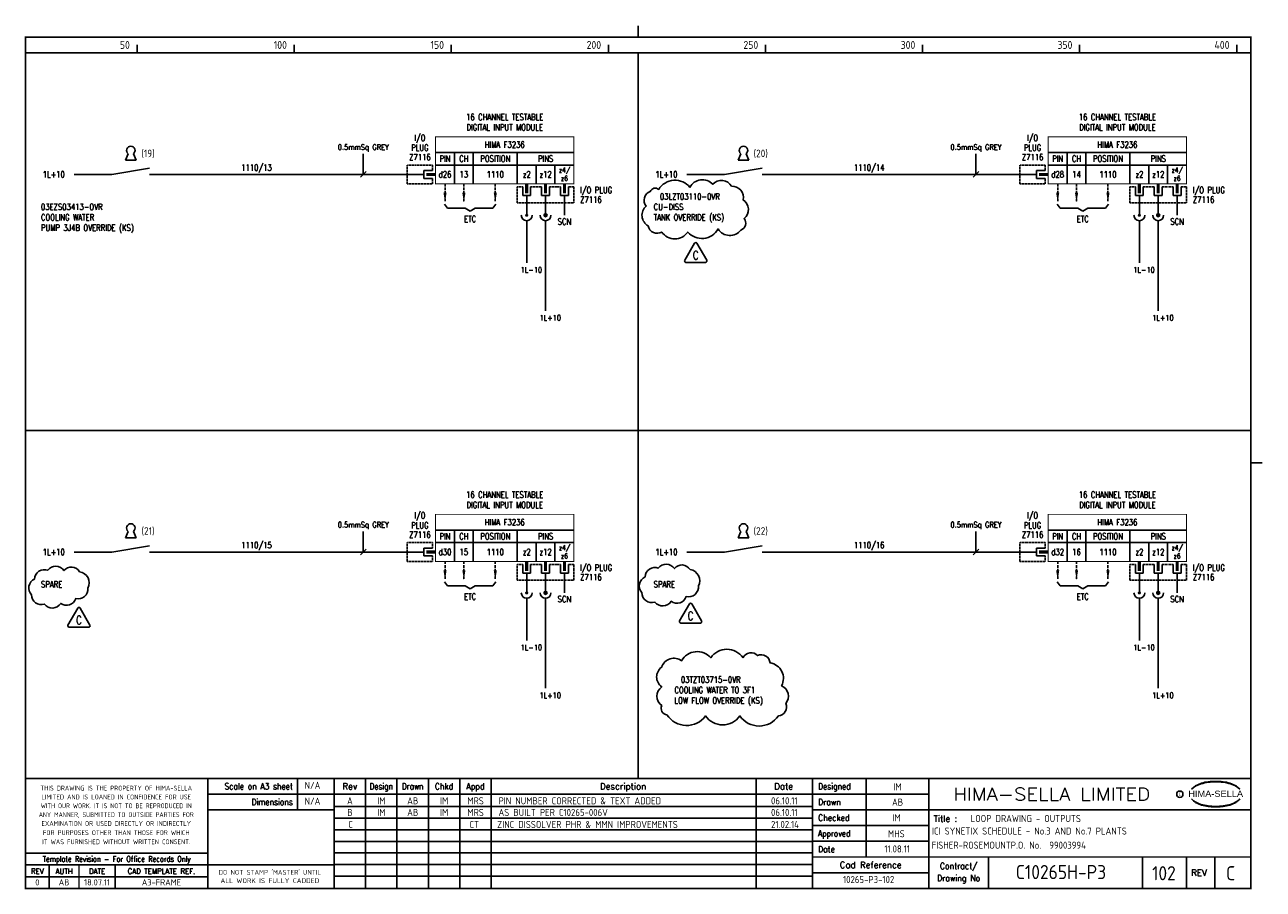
# Model space of a CAD drawing. Extents: x 14 to 408, y 0 to 275.
import ezdxf
from ezdxf.enums import TextEntityAlignment as Align

# ---------------------------------------------------------------- set-up
doc = ezdxf.new("R2010")
doc.units = 0
doc.header["$LTSCALE"] = 0.25
doc.header["$MEASUREMENT"] = 0
doc.linetypes.add('HIDDEN2', pattern=[4.7625, 3.175, -1.5875])
doc.layers.get('0').update_dxf_attribs({"color": 41, "linetype": 'CONTINUOUS'})
for name, color, linetype in [('00-DRG_FRAME', 12, 'CONTINUOUS'), ('01-DRAW', 7, 'CONTINUOUS'), ('02-TEXT', 2, 'CONTINUOUS'), ('051-TEXT', 2, 'CONTINUOUS'), ('117', 7, 'CONTINUOUS'), ('117-TEXT', 2, 'CONTINUOUS'), ('DIM', 3, 'CONTINUOUS'), ('LAB', 2, 'CONTINUOUS'), ('RACK', 2, 'CONTINUOUS'), ('SLOT', 2, 'CONTINUOUS'), ('SNA', 2, 'CONTINUOUS'), ('TEXT', 2, 'CONTINUOUS'), ('TPOL', 3, 'CONTINUOUS'), ('XR_FUNCTION', 2, 'CONTINUOUS'), ('XR_MAIN', 2, 'CONTINUOUS')]:
    doc.layers.add(name, color=color, linetype=linetype)
doc.styles.add('ARIAL', font='arial.ttf', dxfattribs={"height": 2.5})
doc.styles.add('CROSSREF', font='romans.shx', dxfattribs={"width": 0.8, "height": 2})
doc.styles.add('FUNCTION', font='ROMANS.shx', dxfattribs={"width": 0.8, "height": 2.5})
doc.styles.add('ISO', font='iso.shx')
doc.styles.add('PINS', font='ROMANS.shx', dxfattribs={"width": 0.8, "height": 2.5})
doc.styles.add('RACK', font='ROMANS.shx', dxfattribs={"width": 0.8, "height": 2.5})
doc.styles.add('ROMAND', font='ROMAND')
doc.styles.add('ROMANS', font='romans.shx', dxfattribs={"width": 0.8})
doc.styles.add('SLOT', font='romans.shx', dxfattribs={"width": 0.8, "height": 2})
doc.styles.add('SYMBOL', font='ROMANS.shx', dxfattribs={"width": 0.8, "height": 20})

# ---------------------------------------------------------------- blocks, each defined once
blk = doc.blocks.new('A3-REVA')
at = {"layer": '051-TEXT', "style": 'ISO'}
for tag, p in [('DESIGNED', (292.01, 31.7)), ('A', (117.73, 27.28)), ('DES', (127.73, 27.28)), ('DRN', (137.73, 27.28)), ('CHKD', (147.73, 27.28)), ('APPD', (157.73, 27.28)), ('DATE', (256, 27.28)), ('DRAWN', (291.72, 26.77)), ('CHECKED', (291.72, 21.89)), ('APPD', (291.65, 16.79)), ('DATE', (291.92, 11.96))]:
    blk.add_attdef(tag, text='', height=2.25, dxfattribs=at).set_placement(p, align=Align.CENTER)
blk.add_attdef('DESCRIPTION', (165.03, 27.28), '', height=2.25, dxfattribs=at)
blk = doc.blocks.new('A3-TITLE')
at = {"layer": '051-TEXT', "style": 'ISO'}
blk.add_attdef('TITLE_1', (315.46, 21.78), '', height=2.25, dxfattribs=at)
for tag, p in [('DRGNO', (376.96, 3.24)), ('REV.', (398.2, 3.24))]:
    blk.add_attdef(tag, text='', height=4.5, dxfattribs=at).set_placement(p, align=Align.CENTER)
blk = doc.blocks.new('A3-CONTRACT')
at = {"layer": '051-TEXT', "color": 41, "style": 'ISO'}
for tag, height, p in [('SCALE', 2.25, (106.71, 31.82)), ('DIMS', 2.25, (106.71, 26.8)), ('CAD-REF', 2.25, (283.73, 1.84)), ('CONTRACT', 4.5, (344.94, 3.1))]:
    blk.add_attdef(tag, text='', height=height, dxfattribs=at).set_placement(p, align=Align.CENTER)
for tag, p in [('TITLE_2', (303.86, 17.28)), ('TITLE_3', (303.79, 12.78))]:
    blk.add_attdef(tag, p, '', height=2.25, dxfattribs=at)
blk = doc.blocks.new('A3-REVB')
at = {"layer": '051-TEXT', "style": 'ISO'}
for tag, p in [('A', (124.85, -20.36)), ('DES', (134.85, -20.36)), ('DRN', (144.85, -20.36)), ('CHKD', (154.85, -20.36)), ('APPD', (164.85, -20.36)), ('DATE', (263.12, -20.36))]:
    blk.add_attdef(tag, text='', height=2.25, dxfattribs=at).set_placement(p, align=Align.CENTER)
blk.add_attdef('DESCRIPTION', (172.15, -20.36), '', height=2.25, dxfattribs=at)
blk = doc.blocks.new('KEY')
at = {"layer": '01-DRAW'}
for p, q in [((-0.375, -0.5), (-0.183, -0.038)), ((-0.375, -0.5), (0.375, -0.5)), ((0.375, -0.5), (0.183, -0.038))]:
    blk.add_line(p, q, dxfattribs=at)
blk.add_arc((0, 0.2), 0.3, 307.47703, 232.52297, dxfattribs=at)
blk = doc.blocks.new('F3236-13')
for p, q in [((44, 7), (0, 7)), ((6, 7), (6, -3)), ((12, 7), (12, -3)), ((26, 7), (26, -3)), ((-3.75, 0), (-9, 0)), ((-3.75, 1.25), (-3.75, -1.25)), ((-1, 1.25), (-3.75, 1.25)), ((44, 3), (0, 3)), ((32, 3), (32, -3)), ((38, 3), (38, -3)), ((-3.75, -1.25), (-1, -1.25)), ((27.75, -4), (27.75, -6.75)), ((27.75, -6.75), (30.25, -6.75)), ((29, -6.75), (29, -9)), ((30.25, -6.75), (30.25, -4)), ((33.75, -4), (33.75, -6.75)), ((33.75, -6.75), (36.25, -6.75)), ((35, -6.75), (35, -9)), ((36.25, -6.75), (36.25, -4)), ((39.75, -4), (39.75, -6.75)), ((39.75, -6.75), (42.25, -6.75)), ((41, -6.75), (41, -9)), ((42.25, -6.75), (42.25, -4)), ((41, -13), (41, -9))]:
    blk.add_line(p, q)
at = {"const_width": 0.3}
blk.add_lwpolyline([(44, 12), (0, 12), (0, -3), (44, -3)], close=True, dxfattribs=at)
at = {"color": 3, "linetype": 'HIDDEN2', "ltscale": 0.4}
for points in [[(-1, 1.25), (-1, 3), (-9, 3), (-9, -3), (-1, -3), (-1, -1.25)], [(27.75, -4), (26, -4), (26, -9), (44, -9), (44, -4), (42.25, -4)], [(33.75, -4), (30.25, -4)], [(39.75, -4), (36.25, -4)]]:
    blk.add_lwpolyline(points, dxfattribs=at)
blk.add_lwpolyline([(-3, 0, 1, 1, 0), (0, 0, 0.5, 0.5, 0)], format="xyseb")
at = {"const_width": 1}
for points in [[(29, -6), (29, -3)], [(35, -6), (35, -3)], [(41, -6), (41, -3)]]:
    blk.add_lwpolyline(points, dxfattribs=at)
at = {"layer": 'LAB', "style": 'PINS', "width": 0.8, "flags": 1}
blk.add_attdef('LAB1', text='', height=1.5, dxfattribs=at).set_placement((48, 2.5), align=Align.MIDDLE_LEFT)
at = {"layer": 'RACK', "style": 'RACK', "width": 0.8}
blk.add_attdef('SLOT', text='', height=2, dxfattribs=at).set_placement((19, 0), align=Align.MIDDLE)
at = {"layer": 'SLOT', "style": 'SLOT', "width": 0.8}
blk.add_attdef('ADD1', text='', height=2, dxfattribs=at).set_placement((9, 0), align=Align.MIDDLE)
at = {"layer": 'SNA', "style": 'SYMBOL', "width": 0.8, "flags": 1}
blk.add_attdef('SNA', (48, 8), '', height=1.5, dxfattribs=at)
at = {"layer": 'TEXT', "style": 'ROMANS', "width": 0.8}
for s, p in [('DIGITAL INPUT MODULE', (22, 14)), ('16 CHANNEL TESTABLE', (22, 17.25))]:
    blk.add_text(s, height=2, dxfattribs=at).set_placement(p, align=Align.CENTER)
for s, height, p in [('I/O', 2, (-5, 11.5)), ('PLUG', 2, (-5, 8.5)), ('HIMA F3236', 2, (22, 9.5)), ('Z7116', 2, (-5, 5.5)), ('PIN', 2, (3, 5)), ('CH', 2, (9, 5)), ('POSITION', 2, (19, 5)), ('PINS', 2, (35, 5)), ('d26', 2, (3, 0)), ('z2', 2, (29, 0)), ('z12', 2, (35, 0)), ('z4/', 1.6, (41, 1.25)), ('z6', 1.6, (41, -1.25)), ('SCN', 2, (41, -15))]:
    blk.add_text(s, height=height, dxfattribs=at).set_placement(p, align=Align.MIDDLE)
for s, p in [('I/O PLUG', (46, -5)), ('Z7116', (46, -8))]:
    blk.add_text(s, height=2, dxfattribs=at).set_placement(p, align=Align.MIDDLE_LEFT)
at = {"layer": 'TPOL', "style": 'PINS', "width": 0.8, "flags": 1}
blk.add_attdef('CN2', text='', height=1, dxfattribs=at).set_placement((-9, 0), align=Align.MIDDLE_LEFT)
at = {"layer": 'TPOL', "color": 2, "style": 'PINS', "width": 0.8}
blk.add_attdef('CN1', text='', height=2, dxfattribs=at).set_placement((3, 0), align=Align.MIDDLE)
at = {"layer": 'TPOL', "style": 'PINS', "width": 0.8, "flags": 1}
for tag, p in [('CN3', (29, -9)), ('CN4', (35, -9))]:
    blk.add_attdef(tag, text='', height=1, dxfattribs=at).set_placement(p, align=Align.BOTTOM_CENTER)
at = {"layer": 'XR_FUNCTION', "style": 'FUNCTION', "width": 0.8, "flags": 1}
blk.add_attdef('XR_FUNCTION', (48, 10), '', height=1.5, dxfattribs=at)
at = {"layer": 'XR_MAIN', "style": 'CROSSREF', "width": 0.8, "flags": 1}
blk.add_attdef('XR_MAIN', (48, 4), '', height=1.5, dxfattribs=at)
blk = doc.blocks.new('F3236-14')
for p, q in [((44, 7), (0, 7)), ((6, 7), (6, -3)), ((12, 7), (12, -3)), ((26, 7), (26, -3)), ((-3.75, 0), (-9, 0)), ((-3.75, 1.25), (-3.75, -1.25)), ((-1, 1.25), (-3.75, 1.25)), ((44, 3), (0, 3)), ((32, 3), (32, -3)), ((38, 3), (38, -3)), ((-3.75, -1.25), (-1, -1.25)), ((27.75, -4), (27.75, -6.75)), ((27.75, -6.75), (30.25, -6.75)), ((29, -6.75), (29, -9)), ((30.25, -6.75), (30.25, -4)), ((33.75, -4), (33.75, -6.75)), ((33.75, -6.75), (36.25, -6.75)), ((35, -6.75), (35, -9)), ((36.25, -6.75), (36.25, -4)), ((39.75, -4), (39.75, -6.75)), ((39.75, -6.75), (42.25, -6.75)), ((41, -6.75), (41, -9)), ((42.25, -6.75), (42.25, -4)), ((41, -13), (41, -9))]:
    blk.add_line(p, q)
at = {"const_width": 0.3}
blk.add_lwpolyline([(44, 12), (0, 12), (0, -3), (44, -3)], close=True, dxfattribs=at)
at = {"color": 3, "linetype": 'HIDDEN2', "ltscale": 0.4}
for points in [[(-1, 1.25), (-1, 3), (-9, 3), (-9, -3), (-1, -3), (-1, -1.25)], [(27.75, -4), (26, -4), (26, -9), (44, -9), (44, -4), (42.25, -4)], [(33.75, -4), (30.25, -4)], [(39.75, -4), (36.25, -4)]]:
    blk.add_lwpolyline(points, dxfattribs=at)
blk.add_lwpolyline([(-3, 0, 1, 1, 0), (0, 0, 0.5, 0.5, 0)], format="xyseb")
at = {"const_width": 1}
for points in [[(29, -6), (29, -3)], [(35, -6), (35, -3)], [(41, -6), (41, -3)]]:
    blk.add_lwpolyline(points, dxfattribs=at)
at = {"layer": 'LAB', "style": 'PINS', "width": 0.8, "flags": 1}
blk.add_attdef('LAB1', text='', height=1.5, dxfattribs=at).set_placement((48, 2.5), align=Align.MIDDLE_LEFT)
at = {"layer": 'RACK', "style": 'RACK', "width": 0.8}
blk.add_attdef('SLOT', text='', height=2, dxfattribs=at).set_placement((19, 0), align=Align.MIDDLE)
at = {"layer": 'SLOT', "style": 'SLOT', "width": 0.8}
blk.add_attdef('ADD1', text='', height=2, dxfattribs=at).set_placement((9, 0), align=Align.MIDDLE)
at = {"layer": 'SNA', "style": 'SYMBOL', "width": 0.8, "flags": 1}
blk.add_attdef('SNA', (48, 8), '', height=1.5, dxfattribs=at)
at = {"layer": 'TEXT', "style": 'ROMANS', "width": 0.8}
for s, p in [('DIGITAL INPUT MODULE', (22, 14)), ('16 CHANNEL TESTABLE', (22, 17.25))]:
    blk.add_text(s, height=2, dxfattribs=at).set_placement(p, align=Align.CENTER)
for s, height, p in [('I/O', 2, (-5, 11.5)), ('PLUG', 2, (-5, 8.5)), ('HIMA F3236', 2, (22, 9.5)), ('Z7116', 2, (-5, 5.5)), ('PIN', 2, (3, 5)), ('CH', 2, (9, 5)), ('POSITION', 2, (19, 5)), ('PINS', 2, (35, 5)), ('d28', 2, (3, 0)), ('z2', 2, (29, 0)), ('z12', 2, (35, 0)), ('z4/', 1.6, (41, 1.25)), ('z6', 1.6, (41, -1.25)), ('SCN', 2, (41, -15))]:
    blk.add_text(s, height=height, dxfattribs=at).set_placement(p, align=Align.MIDDLE)
for s, p in [('I/O PLUG', (46, -5)), ('Z7116', (46, -8))]:
    blk.add_text(s, height=2, dxfattribs=at).set_placement(p, align=Align.MIDDLE_LEFT)
at = {"layer": 'TPOL', "style": 'PINS', "width": 0.8, "flags": 1}
blk.add_attdef('CN2', text='', height=1, dxfattribs=at).set_placement((-9, 0), align=Align.MIDDLE_LEFT)
at = {"layer": 'TPOL', "color": 2, "style": 'PINS', "width": 0.8}
blk.add_attdef('CN1', text='', height=2, dxfattribs=at).set_placement((3, 0), align=Align.MIDDLE)
at = {"layer": 'TPOL', "style": 'PINS', "width": 0.8, "flags": 1}
for tag, p in [('CN3', (29, -9)), ('CN4', (35, -9))]:
    blk.add_attdef(tag, text='', height=1, dxfattribs=at).set_placement(p, align=Align.BOTTOM_CENTER)
at = {"layer": 'XR_FUNCTION', "style": 'FUNCTION', "width": 0.8, "flags": 1}
blk.add_attdef('XR_FUNCTION', (48, 10), '', height=1.5, dxfattribs=at)
at = {"layer": 'XR_MAIN', "style": 'CROSSREF', "width": 0.8, "flags": 1}
blk.add_attdef('XR_MAIN', (48, 4), '', height=1.5, dxfattribs=at)
blk = doc.blocks.new('F3236-15')
for p, q in [((44, 7), (0, 7)), ((6, 7), (6, -3)), ((12, 7), (12, -3)), ((26, 7), (26, -3)), ((-3.75, 0), (-9, 0)), ((-3.75, 1.25), (-3.75, -1.25)), ((-1, 1.25), (-3.75, 1.25)), ((44, 3), (0, 3)), ((32, 3), (32, -3)), ((38, 3), (38, -3)), ((-3.75, -1.25), (-1, -1.25)), ((27.75, -4), (27.75, -6.75)), ((27.75, -6.75), (30.25, -6.75)), ((29, -6.75), (29, -9)), ((30.25, -6.75), (30.25, -4)), ((33.75, -4), (33.75, -6.75)), ((33.75, -6.75), (36.25, -6.75)), ((35, -6.75), (35, -9)), ((36.25, -6.75), (36.25, -4)), ((39.75, -4), (39.75, -6.75)), ((39.75, -6.75), (42.25, -6.75)), ((41, -6.75), (41, -9)), ((42.25, -6.75), (42.25, -4)), ((41, -13), (41, -9))]:
    blk.add_line(p, q)
at = {"const_width": 0.3}
blk.add_lwpolyline([(44, 12), (0, 12), (0, -3), (44, -3)], close=True, dxfattribs=at)
at = {"color": 3, "linetype": 'HIDDEN2', "ltscale": 0.4}
for points in [[(-1, 1.25), (-1, 3), (-9, 3), (-9, -3), (-1, -3), (-1, -1.25)], [(27.75, -4), (26, -4), (26, -9), (44, -9), (44, -4), (42.25, -4)], [(33.75, -4), (30.25, -4)], [(39.75, -4), (36.25, -4)]]:
    blk.add_lwpolyline(points, dxfattribs=at)
blk.add_lwpolyline([(-3, 0, 1, 1, 0), (0, 0, 0.5, 0.5, 0)], format="xyseb")
at = {"const_width": 1}
for points in [[(29, -6), (29, -3)], [(35, -6), (35, -3)], [(41, -6), (41, -3)]]:
    blk.add_lwpolyline(points, dxfattribs=at)
at = {"layer": 'LAB', "style": 'PINS', "width": 0.8, "flags": 1}
blk.add_attdef('LAB1', text='', height=1.5, dxfattribs=at).set_placement((48, 2.5), align=Align.MIDDLE_LEFT)
at = {"layer": 'RACK', "style": 'RACK', "width": 0.8}
blk.add_attdef('SLOT', text='', height=2, dxfattribs=at).set_placement((19, 0), align=Align.MIDDLE)
at = {"layer": 'SLOT', "style": 'SLOT', "width": 0.8}
blk.add_attdef('ADD1', text='', height=2, dxfattribs=at).set_placement((9, 0), align=Align.MIDDLE)
at = {"layer": 'SNA', "style": 'SYMBOL', "width": 0.8, "flags": 1}
blk.add_attdef('SNA', (48, 8), '', height=1.5, dxfattribs=at)
at = {"layer": 'TEXT', "style": 'ROMANS', "width": 0.8}
for s, p in [('DIGITAL INPUT MODULE', (22, 14)), ('16 CHANNEL TESTABLE', (22, 17.25))]:
    blk.add_text(s, height=2, dxfattribs=at).set_placement(p, align=Align.CENTER)
for s, height, p in [('I/O', 2, (-5, 11.5)), ('PLUG', 2, (-5, 8.5)), ('HIMA F3236', 2, (22, 9.5)), ('Z7116', 2, (-5, 5.5)), ('PIN', 2, (3, 5)), ('CH', 2, (9, 5)), ('POSITION', 2, (19, 5)), ('PINS', 2, (35, 5)), ('d30', 2, (3, 0)), ('z2', 2, (29, 0)), ('z12', 2, (35, 0)), ('z4/', 1.6, (41, 1.25)), ('z6', 1.6, (41, -1.25)), ('SCN', 2, (41, -15))]:
    blk.add_text(s, height=height, dxfattribs=at).set_placement(p, align=Align.MIDDLE)
for s, p in [('I/O PLUG', (46, -5)), ('Z7116', (46, -8))]:
    blk.add_text(s, height=2, dxfattribs=at).set_placement(p, align=Align.MIDDLE_LEFT)
at = {"layer": 'TPOL', "style": 'PINS', "width": 0.8, "flags": 1}
blk.add_attdef('CN2', text='', height=1, dxfattribs=at).set_placement((-9, 0), align=Align.MIDDLE_LEFT)
at = {"layer": 'TPOL', "color": 2, "style": 'PINS', "width": 0.8}
blk.add_attdef('CN1', text='', height=2, dxfattribs=at).set_placement((3, 0), align=Align.MIDDLE)
at = {"layer": 'TPOL', "style": 'PINS', "width": 0.8, "flags": 1}
for tag, p in [('CN3', (29, -9)), ('CN4', (35, -9))]:
    blk.add_attdef(tag, text='', height=1, dxfattribs=at).set_placement(p, align=Align.BOTTOM_CENTER)
at = {"layer": 'XR_FUNCTION', "style": 'FUNCTION', "width": 0.8, "flags": 1}
blk.add_attdef('XR_FUNCTION', (48, 10), '', height=1.5, dxfattribs=at)
at = {"layer": 'XR_MAIN', "style": 'CROSSREF', "width": 0.8, "flags": 1}
blk.add_attdef('XR_MAIN', (48, 4), '', height=1.5, dxfattribs=at)
blk = doc.blocks.new('F3236-16')
for p, q in [((44, 7), (0, 7)), ((6, 7), (6, -3)), ((12, 7), (12, -3)), ((26, 7), (26, -3)), ((-3.75, 0), (-9, 0)), ((-3.75, 1.25), (-3.75, -1.25)), ((-1, 1.25), (-3.75, 1.25)), ((44, 3), (0, 3)), ((32, 3), (32, -3)), ((38, 3), (38, -3)), ((-3.75, -1.25), (-1, -1.25)), ((27.75, -4), (27.75, -6.75)), ((27.75, -6.75), (30.25, -6.75)), ((29, -6.75), (29, -9)), ((30.25, -6.75), (30.25, -4)), ((33.75, -4), (33.75, -6.75)), ((33.75, -6.75), (36.25, -6.75)), ((35, -6.75), (35, -9)), ((36.25, -6.75), (36.25, -4)), ((39.75, -4), (39.75, -6.75)), ((39.75, -6.75), (42.25, -6.75)), ((41, -6.75), (41, -9)), ((42.25, -6.75), (42.25, -4)), ((41, -13), (41, -9))]:
    blk.add_line(p, q)
at = {"const_width": 0.3}
blk.add_lwpolyline([(44, 12), (0, 12), (0, -3), (44, -3)], close=True, dxfattribs=at)
at = {"color": 3, "linetype": 'HIDDEN2', "ltscale": 0.4}
for points in [[(-1, 1.25), (-1, 3), (-9, 3), (-9, -3), (-1, -3), (-1, -1.25)], [(27.75, -4), (26, -4), (26, -9), (44, -9), (44, -4), (42.25, -4)], [(33.75, -4), (30.25, -4)], [(39.75, -4), (36.25, -4)]]:
    blk.add_lwpolyline(points, dxfattribs=at)
blk.add_lwpolyline([(-3, 0, 1, 1, 0), (0, 0, 0.5, 0.5, 0)], format="xyseb")
at = {"const_width": 1}
for points in [[(29, -6), (29, -3)], [(35, -6), (35, -3)], [(41, -6), (41, -3)]]:
    blk.add_lwpolyline(points, dxfattribs=at)
at = {"layer": 'LAB', "style": 'PINS', "width": 0.8, "flags": 1}
blk.add_attdef('LAB1', text='', height=1.5, dxfattribs=at).set_placement((48, 2.5), align=Align.MIDDLE_LEFT)
at = {"layer": 'RACK', "style": 'RACK', "width": 0.8}
blk.add_attdef('SLOT', text='', height=2, dxfattribs=at).set_placement((19, 0), align=Align.MIDDLE)
at = {"layer": 'SLOT', "style": 'SLOT', "width": 0.8}
blk.add_attdef('ADD1', text='', height=2, dxfattribs=at).set_placement((9, 0), align=Align.MIDDLE)
at = {"layer": 'SNA', "style": 'SYMBOL', "width": 0.8, "flags": 1}
blk.add_attdef('SNA', (48, 8), '', height=1.5, dxfattribs=at)
at = {"layer": 'TEXT', "style": 'ROMANS', "width": 0.8}
for s, p in [('DIGITAL INPUT MODULE', (22, 14)), ('16 CHANNEL TESTABLE', (22, 17.25))]:
    blk.add_text(s, height=2, dxfattribs=at).set_placement(p, align=Align.CENTER)
for s, height, p in [('I/O', 2, (-5, 11.5)), ('PLUG', 2, (-5, 8.5)), ('HIMA F3236', 2, (22, 9.5)), ('Z7116', 2, (-5, 5.5)), ('PIN', 2, (3, 5)), ('CH', 2, (9, 5)), ('POSITION', 2, (19, 5)), ('PINS', 2, (35, 5)), ('d32', 2, (3, 0)), ('z2', 2, (29, 0)), ('z12', 2, (35, 0)), ('z4/', 1.6, (41, 1.25)), ('z6', 1.6, (41, -1.25)), ('SCN', 2, (41, -15))]:
    blk.add_text(s, height=height, dxfattribs=at).set_placement(p, align=Align.MIDDLE)
for s, p in [('I/O PLUG', (46, -5)), ('Z7116', (46, -8))]:
    blk.add_text(s, height=2, dxfattribs=at).set_placement(p, align=Align.MIDDLE_LEFT)
at = {"layer": 'TPOL', "style": 'PINS', "width": 0.8, "flags": 1}
blk.add_attdef('CN2', text='', height=1, dxfattribs=at).set_placement((-9, 0), align=Align.MIDDLE_LEFT)
at = {"layer": 'TPOL', "color": 2, "style": 'PINS', "width": 0.8}
blk.add_attdef('CN1', text='', height=2, dxfattribs=at).set_placement((3, 0), align=Align.MIDDLE)
at = {"layer": 'TPOL', "style": 'PINS', "width": 0.8, "flags": 1}
for tag, p in [('CN3', (29, -9)), ('CN4', (35, -9))]:
    blk.add_attdef(tag, text='', height=1, dxfattribs=at).set_placement(p, align=Align.BOTTOM_CENTER)
at = {"layer": 'XR_FUNCTION', "style": 'FUNCTION', "width": 0.8, "flags": 1}
blk.add_attdef('XR_FUNCTION', (48, 10), '', height=1.5, dxfattribs=at)
at = {"layer": 'XR_MAIN', "style": 'CROSSREF', "width": 0.8, "flags": 1}
blk.add_attdef('XR_MAIN', (48, 4), '', height=1.5, dxfattribs=at)
blk = doc.blocks.new('TRI-C')
at = {"layer": '01-DRAW'}
blk.add_lwpolyline([(224.4, 88.01), (221.28, 82.61, 0.57735), (221.67, 81.93), (227.91, 81.93, 0.57735), (228.3, 82.61), (225.18, 88.01, 0.57735)], format="xyb", close=True, dxfattribs=at)
at = {"layer": '02-TEXT', "color": 2, "style": 'ROMANS', "width": 0.8}
blk.add_text('C', height=2.7, dxfattribs=at).set_placement((224.79, 84.18), align=Align.MIDDLE)

msp = doc.modelspace()

# ---------------------------------------------------------------- linework, layer by layer
at = {"layer": '00-DRG_FRAME'}
for p, q in [((50, 266.5), (50, 269)), ((100, 266.5), (100, 269)), ((150, 266.5), (150, 269)), ((200, 266.5), (200, 269)), ((250, 266.5), (250, 269)), ((300, 266.5), (300, 269)), ((350, 266.5), (350, 269)), ((400, 266.5), (400, 269)), ((101.01, 35.5), (101.01, 25.5)), ((122.7, 35.5), (122.7, 0.5)), ((132.7, 0.5), (132.7, 35.5)), ((142.7, 0.5), (142.7, 35.5)), ((152.7, 35.5), (152.7, 0.5)), ((162.7, 35.5), (162.7, 0.5)), ((247, 35.5), (247, 0.5)), ((282, 35.5), (282, 10.5)), ((265, 30.5), (302, 30.5)), ((265, 26.59), (112.7, 26.59)), ((302, 25.5), (265, 25.5)), ((265, 22.89), (112.7, 22.89)), ((265, 20.5), (302, 20.5)), ((265, 19.19), (112.7, 19.19)), ((265, 15.49), (112.7, 15.49)), ((302, 15.5), (265, 15.5)), ((265, 11.79), (112.7, 11.79)), ((265, 8.09), (112.7, 8.09)), ((321, 10.5), (321, 0.5)), ((370, 10.5), (370, 0.5)), ((384, 0.5), (384, 10.5)), ((393, 10.5), (393, 0.5)), ((72.5, 4.25), (14.5, 4.25)), ((265, 4.39), (112.7, 4.39)), ((302, 5.5), (265, 5.5))]:
    msp.add_line(p, q, dxfattribs=at)
at = {"layer": '00-DRG_FRAME', "const_width": 0.5}
for points in [[(209.5, 271.5), (209.5, 275.18)], [(209.5, 271.5), (209.5, 275.18)], [(14.5, 266.5), (404.5, 266.5)], [(209.5, 35.5), (209.5, 266.5)], [(14.5, 146.31), (404.5, 146.31)], [(404.5, 136), (408.18, 136)], [(404.5, 35.5), (14.5, 35.5)], [(72.5, 0.5), (72.5, 35.5)], [(112.7, 0.5), (112.7, 35.5)], [(265, 35.5), (265, 0.5)], [(302, 0.5), (302, 35.5)], [(265, 30.5), (72.5, 30.5)], [(112.7, 25.5), (72.5, 25.5)], [(404.5, 25.5), (302, 25.5)], [(14.5, 11.75), (72.5, 11.75)], [(14.5, 8), (72.5, 8)], [(22, 0.5), (22, 8)], [(31.5, 0.5), (31.5, 8)], [(43, 0.5), (43, 8)], [(112.7, 8), (72.5, 8)], [(265, 10.5), (404.5, 10.5)]]:
    msp.add_lwpolyline(points, dxfattribs=at)
msp.add_lwpolyline([(14.5, 0.5), (404.5, 0.5), (404.5, 271.5), (14.5, 271.5)], close=True, dxfattribs=at)
at = {"layer": '00-DRG_FRAME', "color": 3}
msp.add_circle((381.88, 30.5), 1, dxfattribs=at)
for centre, radius, start, end in [((390.6, 26.83), 7.24, 106.0532, 133.5024), ((390.88, 27.01), 7.3, 130.419, 136.057), ((390.11, 28.1), 5.98, 122.244, 131.6154), ((389.75, 28.78), 5.21, 111.8206, 122.8668), ((391.78, 24.7), 9.76, 107.5931, 113.9452), ((393.1, 18.5), 15.94, 89.2698, 106.3911), ((392.1, 23.52), 10.99, 96.0146, 107.3203), ((393.29, 16.31), 18.28, 92.8917, 97.3734), ((393.24, 18.86), 15.73, 89.7805, 93.1738), ((393.36, 18.86), 15.73, 86.8262, 90.2195), ((393.51, 18.5), 15.94, 73.6089, 90.7302), ((393.31, 16.31), 18.28, 82.6266, 87.1083), ((394.51, 23.52), 10.99, 72.6797, 83.9854), ((394.83, 24.7), 9.76, 66.0548, 72.4069), ((396, 26.83), 7.24, 46.4976, 73.9468), ((396.85, 28.78), 5.21, 57.1332, 68.1794), ((396.49, 28.1), 5.98, 48.3846, 57.756), ((395.73, 27.01), 7.3, 43.943, 49.581), ((390.88, 34.04), 7.3, 223.943, 229.581), ((390.6, 34.23), 7.24, 226.4976, 253.9468), ((390.11, 32.96), 5.98, 228.3846, 237.756), ((389.75, 32.28), 5.21, 237.1332, 248.1794), ((396, 34.23), 7.24, 286.0532, 313.5024), ((396.85, 32.28), 5.21, 291.8206, 302.8668), ((396.49, 32.96), 5.98, 302.244, 311.6154), ((395.73, 34.04), 7.3, 310.419, 316.057), ((391.78, 36.36), 9.76, 246.0548, 252.4069), ((393.1, 42.56), 15.94, 253.6089, 270.7302), ((392.1, 37.54), 10.99, 252.6797, 263.9854), ((393.29, 44.75), 18.28, 262.6266, 267.1083), ((393.24, 42.19), 15.73, 266.8262, 270.2195), ((393.51, 42.56), 15.94, 269.2698, 286.3911), ((393.36, 42.19), 15.73, 269.7805, 273.1738), ((393.31, 44.75), 18.28, 272.8917, 277.3734), ((394.51, 37.54), 10.99, 276.0146, 287.3203), ((394.83, 36.36), 9.76, 287.5931, 293.9452)]:
    msp.add_arc(centre, radius, start, end, dxfattribs=at)
at = {"layer": '01-DRAW'}
for p, q in [((136.01, 227.79), (54, 227.79)), ((331.01, 227.79), (249, 227.79)), ((147.81, 218.34), (148.78, 217.04)), ((148.78, 217.04), (154.39, 217.04)), ((154.39, 217.04), (156.01, 216.07)), ((157.63, 217.04), (156.01, 216.07)), ((157.63, 217.04), (163.24, 217.04)), ((164.21, 218.34), (163.24, 217.04)), ((174, 218.79), (174, 214.79)), ((180, 218.79), (180, 214.79)), ((180, 218.79), (180, 214.79)), ((342.81, 218.34), (343.78, 217.04)), ((343.78, 217.04), (349.39, 217.04)), ((349.39, 217.04), (351.01, 216.07)), ((352.63, 217.04), (351.01, 216.07)), ((352.63, 217.04), (358.24, 217.04)), ((359.21, 218.34), (358.24, 217.04)), ((369, 218.79), (369, 214.79)), ((375, 218.79), (375, 214.79)), ((375, 218.79), (375, 214.79)), ((174, 213.06), (174, 199.66)), ((180, 213.06), (180, 184.4)), ((180, 213.06), (180, 184.4)), ((369, 213.06), (369, 199.66)), ((375, 213.06), (375, 184.4)), ((375, 213.06), (375, 184.4)), ((136.01, 107.59), (54, 107.59)), ((331.01, 107.59), (249, 107.59)), ((174, 98.59), (174, 94.59)), ((180, 98.59), (180, 94.59)), ((180, 98.59), (180, 94.59)), ((369, 98.59), (369, 94.59)), ((375, 98.59), (375, 94.59)), ((375, 98.59), (375, 94.59)), ((147.81, 98.15), (148.78, 96.85)), ((148.78, 96.85), (154.39, 96.85)), ((154.39, 96.85), (156.01, 95.88)), ((157.63, 96.85), (156.01, 95.88)), ((157.63, 96.85), (163.24, 96.85)), ((164.21, 98.15), (163.24, 96.85)), ((342.81, 98.15), (343.78, 96.85)), ((343.78, 96.85), (349.39, 96.85)), ((349.39, 96.85), (351.01, 95.88)), ((352.63, 96.85), (351.01, 95.88)), ((352.63, 96.85), (358.24, 96.85)), ((359.21, 98.15), (358.24, 96.85)), ((174, 92.87), (174, 79.47)), ((180, 92.87), (180, 64.21)), ((180, 92.87), (180, 64.21)), ((369, 92.87), (369, 79.47)), ((375, 92.87), (375, 64.21)), ((375, 92.87), (375, 64.21))]:
    msp.add_line(p, q, dxfattribs=at)
at = {"layer": '01-DRAW', "linetype": 'HIDDEN2'}
for p, q in [((148.01, 224.79), (148.01, 218.95)), ((154.01, 224.79), (154.01, 218.95)), ((164.01, 224.79), (164.01, 218.95)), ((343.01, 224.79), (343.01, 218.95)), ((349.01, 224.79), (349.01, 218.95)), ((359.01, 224.79), (359.01, 218.95)), ((148.01, 104.59), (148.01, 98.76)), ((154.01, 104.59), (154.01, 98.76)), ((164.01, 104.59), (164.01, 98.76)), ((343.01, 104.59), (343.01, 98.76)), ((349.01, 104.59), (349.01, 98.76)), ((359.01, 104.59), (359.01, 98.76))]:
    msp.add_line(p, q, dxfattribs=at)
at = {"layer": '01-DRAW', "const_width": 0.5}
for points in [[(173.75, 214.79, 1), (174.25, 214.79, 1)], [(179.75, 214.79, 1), (180.25, 214.79, 1)], [(368.75, 214.79, 1), (369.25, 214.79, 1)], [(374.75, 214.79, 1), (375.25, 214.79, 1)], [(173.75, 94.59, 1), (174.25, 94.59, 1)], [(179.75, 94.59, 1), (180.25, 94.59, 1)], [(368.75, 94.59, 1), (369.25, 94.59, 1)], [(374.75, 94.59, 1), (375.25, 94.59, 1)]]:
    msp.add_lwpolyline(points, format="xyb", close=True, dxfattribs=at)
at = {"layer": '01-DRAW'}
for centre, radius in [((180, 214.79), 0.475), ((180, 214.79), 0.389), ((180, 214.79), 0.302), ((180, 214.79), 0.216), ((180, 214.79), 0.13), ((180, 214.79), 0.0432), ((375, 214.79), 0.475), ((375, 214.79), 0.389), ((375, 214.79), 0.302), ((375, 214.79), 0.216), ((375, 214.79), 0.13), ((375, 214.79), 0.0432), ((180, 94.59), 0.475), ((180, 94.59), 0.389), ((180, 94.59), 0.302), ((180, 94.59), 0.216), ((180, 94.59), 0.13), ((180, 94.59), 0.0432), ((375, 94.59), 0.475), ((375, 94.59), 0.389), ((375, 94.59), 0.302), ((375, 94.59), 0.216), ((375, 94.59), 0.13), ((375, 94.59), 0.0432)]:
    msp.add_circle(centre, radius, dxfattribs=at)
for centre in [(174, 214.79), (180, 214.79), (180, 214.79), (369, 214.79), (375, 214.79), (375, 214.79), (174, 94.59), (180, 94.59), (180, 94.59), (369, 94.59), (375, 94.59), (375, 94.59)]:
    msp.add_arc(centre, 1.73, 180, 0, dxfattribs=at)
for points in [[(148.52, 221.98), (147.51, 221.98), (148.01, 218.95)], [(154.52, 221.98), (153.51, 221.98), (154.01, 218.95)], [(164.52, 221.98), (163.51, 221.98), (164.01, 218.95)], [(343.52, 221.98), (342.51, 221.98), (343.01, 218.95)], [(349.52, 221.98), (348.51, 221.98), (349.01, 218.95)], [(359.52, 221.98), (358.51, 221.98), (359.01, 218.95)], [(148.52, 101.79), (147.51, 101.79), (148.01, 98.76)], [(154.52, 101.79), (153.51, 101.79), (154.01, 98.76)], [(164.52, 101.79), (163.51, 101.79), (164.01, 98.76)], [(343.52, 101.79), (342.51, 101.79), (343.01, 98.76)], [(349.52, 101.79), (348.51, 101.79), (349.01, 98.76)], [(359.52, 101.79), (358.51, 101.79), (359.01, 98.76)]]:
    msp.add_solid(points, dxfattribs=at)
at = {"layer": '117'}
for p, q in [((42, 227.79), (54, 229.79)), ((237, 227.79), (249, 229.79)), ((42, 227.79), (30, 227.79)), ((237, 227.79), (225, 227.79)), ((42, 107.59), (30, 107.59)), ((42, 107.59), (54, 109.59)), ((237, 107.59), (225, 107.59)), ((237, 107.59), (249, 109.59))]:
    msp.add_line(p, q, dxfattribs=at)
for points in [[(225.95, 223.67, 0.520567), (216.01, 223.01, 0.520567), (213.35, 222.35, 0.520567), (212.03, 217.71, 0.520567), (212.69, 211.42, 0.520567), (217, 209.43, 0.520567), (225.29, 209.43, 0.520567), (234.9, 210.42, 0.520567), (242.19, 210.09, 0.520567), (243.19, 213.74, 0.520567), (242.85, 219.7, 0.520567), (239.21, 224, 0.520567), (233.24, 224.67, 0.520567)], [(31.69, 101.33, 0.520567), (26.7, 101.66, 0.520567), (26.7, 101.66, 0.520567), (21.59, 101.77, 0.520567), (21.59, 101.77, 0.520567), (17.38, 99, 0.520567), (17.38, 99, 0.520567), (16.38, 94.01, 0.520567), (16.38, 94.01, 0.520567), (20.48, 91.02, 0.520567), (20.48, 91.02, 0.520567), (25.7, 91.24, 0.520567), (25.7, 91.24, 0.520567), (30.47, 92.79, 0.520567), (30.47, 92.79, 0.520567), (34.35, 96.12, 0.520567), (34.35, 96.12, 0.520567)], [(226, 102, 0.520567), (221.01, 102.33, 0.520567), (221.01, 102.33, 0.520567), (215.9, 102.44, 0.520567), (215.9, 102.44, 0.520567), (211.69, 99.67, 0.520567), (211.69, 99.67, 0.520567), (210.69, 94.68, 0.520567), (210.69, 94.68, 0.520567), (214.79, 91.68, 0.520567), (214.79, 91.68, 0.520567), (220.01, 91.91, 0.520567), (220.01, 91.91, 0.520567), (224.78, 93.46, 0.520567), (224.78, 93.46, 0.520567), (228.66, 96.79, 0.520567), (228.66, 96.79, 0.520567)], [(242.85, 73.95, 0.520567), (232.58, 73.95, 0.520567), (223.3, 72.96, 0.520567), (217, 70.97, 0.520567), (217, 64.68, 0.520567), (217, 58.72, 0.520567), (218.66, 55.73, 0.520567), (230.92, 55.4, 0.520567), (241.86, 55.4, 0.520567), (254.12, 55.4, 0.520567), (256.44, 59.38, 0.520567), (255.12, 65.01, 0.520567), (251.47, 72.3, 0.520567), (247.49, 74.61, 0.520567)]]:
    msp.add_lwpolyline(points, format="xyb", close=True, dxfattribs=at)
at = {"layer": 'DIM'}
for p, q in [((122, 227.79), (122, 234.33)), ((317, 227.79), (317, 234.33)), ((121.1, 226.89), (122.9, 228.69)), ((316.1, 226.89), (317.9, 228.69)), ((122, 107.59), (122, 114.14)), ((317, 107.59), (317, 114.14)), ((121.1, 106.69), (122.9, 108.49)), ((316.1, 106.69), (317.9, 108.49))]:
    msp.add_line(p, q, dxfattribs=at)

# ---------------------------------------------------------------- block references
at = {"layer": '00-DRG_FRAME'}
for name, p, values in [('A3-CONTRACT', (-0.89, 0.37), {'TITLE_2': 'ICI SYNETIX SCHEDULE - No.3 AND No.7 PLANTS', 'TITLE_3': 'FISHER-ROSEMOUNTP.O. No.  99003994', 'CAD-REF': '10265-P3-102', 'CONTRACT': 'C10265H-P3', 'SCALE': 'N/A', 'DIMS': 'N/A'}), ('A3-TITLE', (-0.14, -0.14), {'TITLE_1': 'LOOP DRAWING - OUTPUTS', 'DRGNO': '102', 'REV.': 'C'}), ('A3-REVB', (-7.54, 40.11), {'A': ' C', 'APPD': 'CT', 'DESCRIPTION': 'ZINC DISSOLVER PHR & MMN IMPROVEMENTS', 'DATE': ' 21.02.14'})]:
    msp.add_blockref(name, p, dxfattribs=at).add_auto_attribs(values)
ref = msp.add_blockref('A3-REVA', (0, 0), dxfattribs=at)
ref.add_attrib('A', 'A', dxfattribs={"layer": '051-TEXT', "height": 2.25, "style": 'ISO'}).set_placement((117.73, 27.28), align=Align.CENTER)
ref.add_attrib('DES', 'IM', dxfattribs={"layer": '051-TEXT', "height": 2.25, "style": 'ISO'}).set_placement((127.73, 27.28), align=Align.CENTER)
ref.add_attrib('DRN', 'AB', dxfattribs={"layer": '051-TEXT', "height": 2.25, "style": 'ISO'}).set_placement((137.73, 27.28), align=Align.CENTER)
ref.add_attrib('CHKD', 'IM', dxfattribs={"layer": '051-TEXT', "height": 2.25, "style": 'ISO'}).set_placement((147.73, 27.28), align=Align.CENTER)
ref.add_attrib('APPD', 'MRS', dxfattribs={"layer": '051-TEXT', "height": 2.25, "style": 'ISO'}).set_placement((157.73, 27.28), align=Align.CENTER)
ref.add_attrib('DESCRIPTION', 'PIN NUMBER CORRECTED & TEXT ADDED', (165.03, 27.28), dxfattribs={"layer": '051-TEXT', "height": 2.25, "style": 'ISO'})
ref.add_attrib('DATE', '06.10.11', dxfattribs={"layer": '051-TEXT', "height": 2.25, "style": 'ISO'}).set_placement((256, 27.28), align=Align.CENTER)
ref.add_attrib('DESIGNED', 'IM', dxfattribs={"layer": '051-TEXT', "height": 2.25, "style": 'ISO'}).set_placement((292.01, 31.7), align=Align.CENTER)
ref.add_attrib('CHECKED', 'IM', dxfattribs={"layer": '051-TEXT', "height": 2.25, "style": 'ISO'}).set_placement((291.72, 21.89), align=Align.CENTER)
ref.add_attrib('APPD', 'MHS', dxfattribs={"layer": '051-TEXT', "height": 2.25, "style": 'ISO'}).set_placement((291.65, 16.79), align=Align.CENTER)
ref.add_attrib('DATE', '11.08.11', dxfattribs={"layer": '051-TEXT', "height": 2.25, "style": 'ISO'}).set_placement((291.92, 11.96), align=Align.CENTER)
ref = msp.add_blockref('A3-REVA', (0, -3.7), dxfattribs=at)
ref.add_attrib('A', 'B', dxfattribs={"layer": '051-TEXT', "height": 2.25, "style": 'ISO'}).set_placement((117.73, 23.58), align=Align.CENTER)
ref.add_attrib('DES', 'IM', dxfattribs={"layer": '051-TEXT', "height": 2.25, "style": 'ISO'}).set_placement((127.73, 23.58), align=Align.CENTER)
ref.add_attrib('DRN', 'AB', dxfattribs={"layer": '051-TEXT', "height": 2.25, "style": 'ISO'}).set_placement((137.73, 23.58), align=Align.CENTER)
ref.add_attrib('CHKD', 'IM', dxfattribs={"layer": '051-TEXT', "height": 2.25, "style": 'ISO'}).set_placement((147.73, 23.58), align=Align.CENTER)
ref.add_attrib('APPD', 'MRS', dxfattribs={"layer": '051-TEXT', "height": 2.25, "style": 'ISO'}).set_placement((157.73, 23.58), align=Align.CENTER)
ref.add_attrib('DESCRIPTION', 'AS BUILT PER C10265-006V', (165.03, 23.58), dxfattribs={"layer": '051-TEXT', "height": 2.25, "style": 'ISO'})
ref.add_attrib('DATE', '06.10.11', dxfattribs={"layer": '051-TEXT', "height": 2.25, "style": 'ISO'}).set_placement((256, 23.58), align=Align.CENTER)
ref.add_attrib('DESIGNED', 'AB', dxfattribs={"layer": '051-TEXT', "height": 2.25, "style": 'ISO'}).set_placement((292.05, 26.84), align=Align.CENTER)
at = {"layer": '117'}
for name, p, values in [('F3236-13', (145.01, 227.79), {'CN1': 'd26', 'SLOT': '1110', 'ADD1': '13'}), ('F3236-14', (340.01, 227.79), {'CN1': 'd28', 'SLOT': '1110', 'ADD1': '14'}), ('F3236-15', (145.01, 107.59), {'CN1': 'd30', 'SLOT': '1110', 'ADD1': '15'}), ('F3236-16', (340.01, 107.59), {'CN1': 'd32', 'SLOT': '1110', 'ADD1': '16'})]:
    msp.add_blockref(name, p, dxfattribs=at).add_auto_attribs(values)
at = {"layer": '117', "xscale": 4.5, "yscale": 4.5, "zscale": 4.5}
for p in [(48, 234.54), (243, 234.54), (48, 114.34), (243, 114.34)]:
    msp.add_blockref('KEY', p, dxfattribs=at)
at = {"layer": '117'}
for p in [(3.02, 117.87), (1.38, 3.06), (-193.29, 1.75)]:
    msp.add_blockref('TRI-C', p, dxfattribs=at)

# ---------------------------------------------------------------- texts
at = {"layer": '00-DRG_FRAME', "style": 'ISO'}
for s, p in [('50', (47.69, 267.75)), ('100', (97.69, 267.75)), ('150', (147.69, 267.75)), ('200', (197.69, 267.75)), ('250', (247.69, 267.75)), ('300', (297.69, 267.75)), ('350', (347.69, 267.75)), ('400', (397.69, 267.75))]:
    msp.add_text(s, height=2.5, dxfattribs=at).set_placement(p, align=Align.RIGHT)
at = {"layer": '00-DRG_FRAME', "color": 3, "style": 'ISO'}
for s, width, p in [('THIS DRAWING IS THE PROPERTY OF HIMA-SELLA', 0.9, (43.36, 32.44)), ("DO NOT STAMP 'MASTER' UNTIL", 0.95, (92.25, 5.79))]:
    msp.add_text(s, height=1.53, dxfattribs=dict(at, width=width)).set_placement(p, align=Align.MIDDLE)
at = {"layer": '00-DRG_FRAME', "color": 4, "style": 'ROMAND', "width": 0.87}
for s, p in [('Scale on A3 sheet', (99.54, 32)), ('Dimensions', (99.54, 27.01))]:
    msp.add_text(s, height=2, dxfattribs=at).set_placement(p, align=Align.RIGHT)
at = {"layer": '00-DRG_FRAME', "color": 4, "style": 'ROMAND'}
for s, p in [('Rev', (117.7, 32)), ('Description', (204.69, 32)), ('Date', (255.79, 32))]:
    msp.add_text(s, height=2, dxfattribs=at).set_placement(p, align=Align.CENTER)
for s, width, p in [('Design', 0.85, (127.7, 32)), ('Drawn', 0.85, (137.7, 32)), ('Chkd', 0.9, (147.7, 32)), ('Appd', 0.9, (157.7, 32))]:
    msp.add_text(s, height=2, dxfattribs=dict(at, width=width)).set_placement(p, align=Align.CENTER)
for s, width, p in [('Designed', 0.87, (266.75, 32)), ('Drawn', 0.9, (266.75, 27)), ('Checked', 0.9, (266.75, 22)), ('Approved', 0.85, (266.75, 17)), ('Date', 0.9, (266.75, 12))]:
    msp.add_text(s, height=2, dxfattribs=dict(at, width=width)).set_placement(p)
at = {"layer": '00-DRG_FRAME', "style": 'ROMAND', "width": 1.15}
msp.add_text('HIMA-SELLA LIMITED', height=4, dxfattribs=at).set_placement((341.1, 30.5), align=Align.MIDDLE)
at = {"layer": '00-DRG_FRAME', "style": 'ARIAL', "width": 1.05}
msp.add_text('HIMA-SELLA', height=2, dxfattribs=at).set_placement((393.3, 29.63), align=Align.CENTER)
at = {"layer": '00-DRG_FRAME', "color": 3, "style": 'ISO'}
for s, width, p in [('LIMITED AND IS LOANED IN CONFIDENCE FOR USE', 0.9, (43.36, 29.62)), ('WITH OUR WORK. IT IS NOT TO BE REPRODUCED IN', 0.87, (43.36, 26.81)), ('ANY MANNER, SUBMITTED TO OUTSIDE PARTIES FOR', 0.87, (43.36, 23.99)), ('EXAMINATION OR USED DIRECTLY OR INDIRECTLY', 0.9, (43.36, 21.18)), ('IT WAS FURNISHED WITHOUT WRITTEN CONSENT.', 0.9, (43.36, 15.35)), ('FOR PURPOSES OTHER THAN THOSE FOR WHICH', 0.9, (43.36, 18.27))]:
    msp.add_text(s, height=1.53, dxfattribs=dict(at, width=width)).set_placement(p, align=Align.MIDDLE_CENTER)
at = {"layer": '00-DRG_FRAME', "color": 3, "style": 'ISO', "width": 0.9}
msp.add_text('C', height=1, dxfattribs=at).set_placement((381.84, 30), align=Align.CENTER)
at = {"layer": '00-DRG_FRAME', "color": 4, "style": 'ROMAND'}
msp.add_text('Title :', height=2, dxfattribs=at).set_placement((303.5, 21.75))
for s, height, width, p in [('Template Revision - For Office Records Only', 1.8, 0.85, (43.5, 9.62)), ('Contract/', 2, 0.9, (311.5, 7.5)), ('REV', 1.8, 0.9, (18.25, 6)), ('AUTH', 1.8, 0.9, (26.75, 6)), ('DATE', 1.8, 0.9, (37.25, 6)), ('CAD TEMPLATE REF.', 1.8, 0.9, (57.75, 6)), ('Drawing No', 2, 0.9, (311.5, 3.5))]:
    msp.add_text(s, height=height, dxfattribs=dict(at, width=width)).set_placement(p, align=Align.MIDDLE)
for s, p in [('Cad Reference', (283.5, 8)), ('REV', (388, 5.5))]:
    msp.add_text(s, height=2, dxfattribs=at).set_placement(p, align=Align.MIDDLE)
at = {"layer": '00-DRG_FRAME', "color": 41, "style": 'ISO'}
for s, p in [('0', (18.25, 1.45)), ('AB', (26.75, 1.45)), ('18.07.11', (37.25, 1.45)), ('A3-FRAME', (57.75, 1.45))]:
    msp.add_text(s, height=2, dxfattribs=at).set_placement(p, align=Align.CENTER)
at = {"layer": '00-DRG_FRAME', "color": 3, "style": 'ISO'}
msp.add_text('ALL WORK IS FULLY CADDED', height=1.53, dxfattribs=at).set_placement((92.25, 2.98), align=Align.MIDDLE_CENTER)
at = {"layer": '01-DRAW', "color": 2, "style": 'ROMANS', "width": 0.8}
for p in [(156.01, 212.62), (351.01, 212.62), (156.01, 92.42), (351.01, 92.42)]:
    msp.add_text('ETC', height=2, dxfattribs=at).set_placement(p, align=Align.CENTER)
at = {"layer": '01-DRAW', "style": 'ROMANS', "width": 0.8}
for s, p in [('1L-10', (172.06, 196.54)), ('1L-10', (367.06, 196.54)), ('1L+10', (178.06, 181.29)), ('1L+10', (373.06, 181.29)), ('1L-10', (172.06, 76.35)), ('1L-10', (367.06, 76.35)), ('1L+10', (178.06, 61.09)), ('1L+10', (373.06, 61.09))]:
    msp.add_text(s, height=1.75, dxfattribs=at).set_placement(p)
at = {"layer": '051-TEXT', "style": 'ROMANS', "width": 0.8}
for s, p in [('1L+10', (27, 227.79)), ('1L+10', (222, 227.79)), ('03LZT03110-0VR', (235.46, 220.76)), ('1L+10', (27, 107.59)), ('1L+10', (222, 107.59)), ('03TZT03715-0VR', (242.08, 66.96))]:
    msp.add_text(s, height=2, dxfattribs=at).set_placement(p, align=Align.MIDDLE_RIGHT)
for s, p in [('1110/13', (88, 228.98)), ('1110/14', (283, 228.98)), ('1110/15', (88, 108.78)), ('1110/16', (283, 108.78))]:
    msp.add_text(s, height=2, dxfattribs=at).set_placement(p, align=Align.CENTER)
at = {"layer": '117-TEXT', "style": 'ISO'}
for s, p in [('(19)', (53.48, 234.48)), ('(20)', (248.48, 234.48)), ('(21)', (53.48, 114.29)), ('(22)', (248.48, 114.29))]:
    msp.add_text(s, height=2.4, dxfattribs=at).set_placement(p, align=Align.MIDDLE)
at = {"layer": 'DIM', "style": 'ROMANS', "width": 0.8}
for p in [(122, 235.59), (317, 235.59), (122, 115.4), (317, 115.4)]:
    msp.add_text('0.5mmSq GREY', height=1.75, dxfattribs=at).set_placement(p, align=Align.CENTER)
at = {"layer": 'TEXT', "char_height": 2, "width": 47.7416, "attachment_point": 1, "style": 'ROMANS'}
for s, insert in [('03EZS03413-OVR\\PCOOLING WATER\\PPUMP 3J4B OVERRIDE (KS)', (19.4, 218.47)), ('CU-DISS\\PTANK OVERRIDE (KS)', (214.4, 218.47)), ('SPARE', (19.4, 98.28)), ('SPARE', (214.4, 98.28)), ('COOLING WATER TO 3F1\\PLOW FLOW OVERRIDE (KS)', (221.03, 64.66))]:
    msp.add_mtext(s, dxfattribs=dict(at, insert=insert))

doc.saveas('drawing.dxf')
